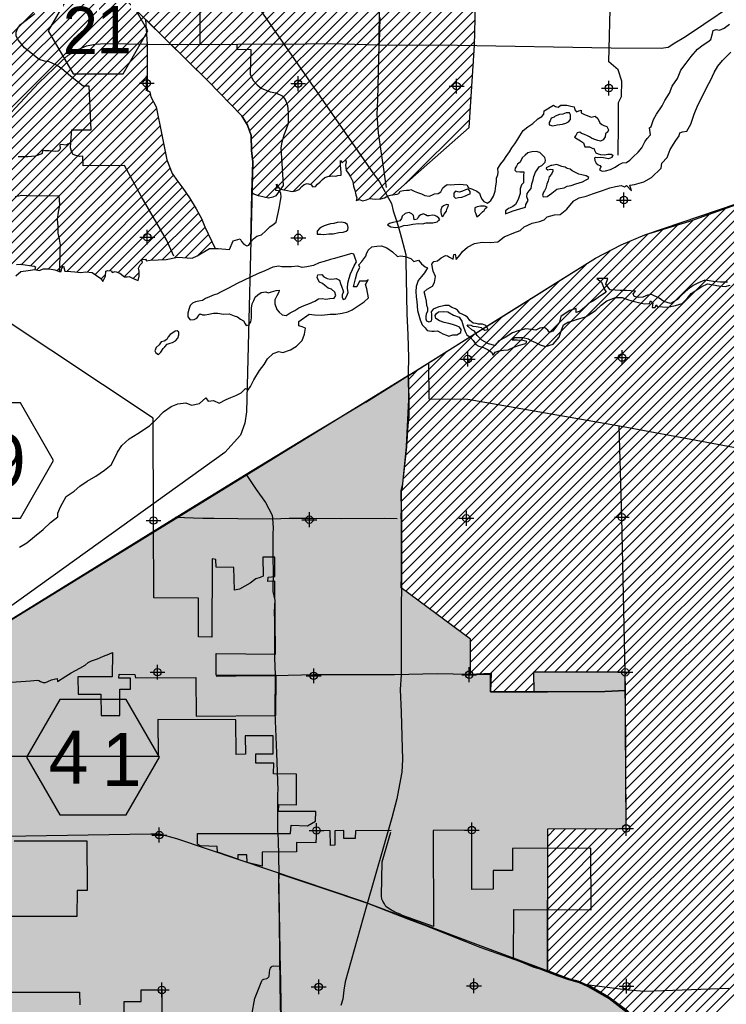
# Model space of a CAD drawing. Extents: x 136693 to 413893, y 707796 to 905796.
# Tile 63 of 70: x 225909 to 249812, y 833817 to 867111. Entities that reach past the tile are written whole.
import ezdxf

# ---------------------------------------------------------------- set-up
doc = ezdxf.new("R2010")
doc.units = 0
doc.header["$LTSCALE"] = 2000
doc.header["$PDMODE"] = 34
doc.header["$PDSIZE"] = 250
doc.linetypes.add('DASHED', pattern=[0])
doc.layers.get('0').update_dxf_attribs({"linetype": 'CONTINUOUS'})
for name, color, linetype in [('1990WSHEDS', 3, 'CONTINUOUS'), ('1992WSHEDFILL', 8, 'CONTINUOUS'), ('6MIFILL', 11, 'CONTINUOUS'), ('BILLYFILL', 11, 'CONTINUOUS'), ('CITY', 14, 'DASHED'), ('HEX', 2, 'CONTINUOUS'), ('IMPERIALFILL', 11, 'CONTINUOUS'), ('MAJROADS', 9, 'CONTINUOUS'), ('NAMES', 7, 'CONTINUOUS'), ('RR', 13, 'CONTINUOUS'), ('SEC', 2, 'CONTINUOUS'), ('TENMILEFILL', 11, 'CONTINUOUS'), ('TEXT', 7, 'CONTINUOUS'), ('WATER', 4, 'CONTINUOUS'), ('WSHEDS', 3, 'CONTINUOUS')]:
    doc.layers.add(name, color=color, linetype=linetype)

# ---------------------------------------------------------------- blocks, each defined once
blk = doc.blocks.new('CITY')
at = {"layer": 'CITY', "color": 0}
for points in [[(238478, 839692), (237269, 839683), (237260, 839421), (236872, 839421), (236872, 839692), (236574, 839683), (236574, 839196), (236418, 839185), (236411, 839683), (235952, 839696), (235932, 839280), (235274, 839286), (235270, 838972), (234110, 838961), (234110, 838492), (233608, 838615), (233595, 838876), (233288, 838876), (233286, 838728), (232605, 838967), (232592, 839148), (232031, 839179), (231924, 839229), (231927, 839593), (235074, 839590), (235089, 839869), (235644, 839854), (235915, 840006), (235922, 840340), (234665, 840336), (234672, 840569), (235274, 840558), (235275, 841604), (234498, 841614), (234505, 841967), (233894, 841966), (233894, 842291), (234480, 842291), (234485, 842894), (233536, 842899), (233542, 842273), (233234, 842264), (233226, 843437), (230582, 843446), (230589, 842200), (225294, 842201)], [(225303, 844691), (226280, 844753), (226503, 844782), (226556, 844764), (226616, 844729), (226698, 844704), (226778, 844703), (226865, 844736), (226981, 844788), (227118, 844823), (227178, 844836), (227183, 844729), (227475, 844918), (227654, 845022), (227947, 845184), (228122, 845288), (228222, 845372), (228338, 845433), (228538, 845497), (228739, 845588), (228923, 845659), (229048, 845711), (229039, 844888), (227875, 844890), (227883, 844304), (228650, 844305), (228660, 843581), (229299, 843587), (229301, 844475), (229652, 844473), (229653, 844845), (229263, 844847), (229271, 844977), (229805, 844970), (229825, 844853), (231872, 844863), (231875, 843560), (234578, 843587), (234589, 844935), (232553, 844945), (232550, 845674), (234562, 845657), (234538, 848130), (234300, 848111), (234319, 848266), (234543, 848283), (234543, 848941), (234137, 848932), (234146, 848296), (234045, 848250), (233899, 848209), (233709, 848063), (233347, 847851), (233172, 847818), (233154, 848589), (232552, 848602), (232540, 848860), (232424, 848875), (232414, 846234), (231956, 846239), (231963, 847552), (230447, 847561), (230437, 850174), (230425, 853642), (225233, 857078)], [(225718, 839340), (228182, 839340), (228187, 837663), (227848, 837662), (227842, 836785), (224663, 836786)], [(225484, 834224), (227930, 834222), (227938, 833800)], [(229443, 832924), (229445, 833908), (230016, 833917), (230014, 834305), (230720, 834303), (230726, 831905)], [(246460, 833531), (245855, 834001), (245137, 834404), (244841, 834545), (244485, 834639), (244129, 834773), (242615, 835352), (242622, 837018), (245246, 837012), (245230, 839098), (242575, 839087), (242580, 838347), (241925, 838338), (241923, 837710), (241203, 837698), (241205, 839709), (239897, 839690), (239904, 836444), (238857, 836822), (238776, 836868), (238595, 836931), (238406, 837048), (238297, 837129), (238252, 837211), (238189, 837310), (238162, 837373), (238153, 837481), (238170, 838637), (238463, 839635)], [(238478, 839692), (237269, 839683), (237260, 839421), (236872, 839421), (236872, 839692), (236574, 839683), (236574, 839196), (236418, 839185), (236411, 839683), (235952, 839696), (235932, 839280), (235274, 839286), (235270, 838972), (234110, 838961), (234110, 838492), (233608, 838615), (233595, 838876), (233288, 838876), (233286, 838728), (232605, 838967), (232592, 839148), (232031, 839179), (231924, 839229), (231927, 839593), (235074, 839590), (235089, 839869), (235644, 839854), (235915, 840006), (235922, 840340), (234665, 840336), (234672, 840569), (235274, 840558), (235275, 841604), (234498, 841614), (234505, 841967), (233894, 841966), (233894, 842291), (234480, 842291), (234485, 842894), (233536, 842899), (233542, 842273), (233234, 842264), (233226, 843437), (230582, 843446), (230589, 842200), (225294, 842201)]]:
    blk.add_lwpolyline(points, dxfattribs=at)
blk = doc.blocks.new('*X')
at = {"color": 0}
for p, q in [((217141, 858133), (245102, 886094)), ((217350, 857988), (245454, 886093)), ((217569, 857854), (245806, 886091)), ((217818, 857750), (246156, 886087)), ((218074, 857652), (246503, 886082)), ((218322, 857547), (246851, 886076)), ((218539, 857410), (247199, 886070)), ((218692, 857209), (247547, 886064)), ((218829, 856993), (243255, 881419)), ((218962, 856772), (243281, 881091)), ((222243, 859700), (243306, 880763)), ((222606, 859709), (243332, 880435)), ((230268, 867017), (243352, 880101)), ((230446, 866842), (243348, 879744)), ((230624, 866666), (243344, 879387)), ((230802, 866491), (243341, 879030)), ((230980, 866315), (243337, 878673)), ((231158, 866140), (243333, 878315)), ((231336, 865964), (243330, 877958)), ((231514, 865788), (243409, 877684)), ((231692, 865613), (243563, 877485)), ((231870, 865437), (243718, 877286)), ((232048, 865262), (240750, 873964)), ((232226, 865086), (240749, 873610)), ((232401, 864908), (240749, 873256)), ((232575, 864729), (240748, 872901)), ((232749, 864549), (240748, 872547)), ((232924, 864370), (240747, 872193)), ((233098, 864191), (240747, 871839)), ((233272, 864011), (240746, 871485)), ((233440, 863826), (240746, 871131)), ((233572, 863604), (240745, 870777)), ((233679, 863357), (240745, 870423)), ((233742, 863067), (240798, 870123)), ((233752, 862724), (240924, 869896)), ((233782, 862400), (241136, 869754)), ((233775, 861686), (241463, 869374)), ((233784, 862049), (241300, 869564)), ((233767, 861324), (241464, 869021)), ((233961, 861165), (241352, 868556)), ((234636, 861486), (241344, 868194)), ((234859, 861356), (241335, 867832)), ((235167, 861310), (241327, 867470)), ((235751, 861541), (241319, 867108)), ((222969, 859718), (230179, 866928)), ((236934, 862370), (241310, 866746)), ((223331, 859727), (230198, 866594)), ((236952, 862034), (241302, 866384)), ((223509, 859551), (230217, 866260)), ((237090, 861819), (241283, 866012)), ((223505, 859194), (230219, 865908)), ((223501, 858837), (230222, 865557)), ((237190, 861565), (241258, 865633)), ((223544, 858526), (230224, 865206)), ((237258, 861280), (241233, 865255)), ((223935, 858563), (230226, 864854)), ((237341, 861009), (241208, 864876)), ((224325, 858600), (230326, 864601)), ((224716, 858637), (230429, 864350)), ((237747, 861062), (241183, 864497)), ((225065, 858633), (230542, 864110)), ((238091, 861052), (241157, 864119)), ((225404, 858618), (230602, 863816)), ((238961, 861569), (241132, 863740)), ((225964, 858825), (230662, 863522)), ((241454, 844969), (259863, 863379)), ((226276, 858783), (230721, 863228)), ((241160, 845029), (259406, 863275)), ((241160, 845382), (258948, 863171)), ((241160, 845736), (258491, 863067)), ((241807, 844969), (260048, 863210)), ((241830, 844639), (260229, 863038)), ((226494, 858647), (230780, 862933)), ((240595, 846586), (256661, 862652)), ((240799, 846436), (257119, 862756)), ((241002, 846286), (257576, 862859)), ((241160, 846089), (258034, 862963)), ((241929, 844384), (260410, 862865)), ((242283, 844385), (260592, 862693)), ((226882, 858682), (230839, 862638)), ((227180, 858626), (230901, 862348)), ((239985, 847036), (255289, 862340)), ((240189, 846886), (255746, 862444)), ((240392, 846736), (256204, 862548)), ((242638, 844386), (260773, 862521)), ((243649, 845043), (260954, 862349)), ((227512, 858605), (231000, 862093)), ((236379, 861815), (236764, 862200)), ((239375, 847487), (253917, 862028)), ((239578, 847337), (254374, 862132)), ((239782, 847187), (254831, 862236)), ((244002, 845043), (261136, 862176)), ((244356, 845043), (261324, 862011)), ((227839, 858578), (231111, 861850)), ((236766, 861848), (236787, 861869)), ((238820, 847992), (252514, 861686)), ((238968, 847787), (253002, 861821)), ((239172, 847637), (253459, 861925)), ((244710, 845043), (261512, 861845)), ((245063, 845043), (261713, 861694)), ((228192, 858578), (231254, 861640)), ((228461, 858493), (231407, 861440)), ((234243, 861093), (234611, 861461)), ((238820, 848346), (251940, 861466)), ((245417, 845043), (261943, 861569)), ((245770, 845043), (262172, 861445)), ((246124, 845043), (262425, 861344)), ((228945, 858623), (231554, 861233)), ((229236, 858561), (231695, 861020)), ((238820, 848700), (251367, 861247)), ((238821, 849054), (250834, 861067)), ((246396, 844962), (262656, 861222)), ((246398, 844610), (262845, 861057)), ((229447, 858419), (231826, 860798)), ((238821, 849408), (250317, 860903)), ((238821, 849762), (249789, 860729)), ((246400, 844259), (263000, 860859)), ((230361, 858979), (231954, 860572)), ((230731, 858995), (232075, 860339)), ((238820, 850468), (248699, 860347)), ((238822, 850116), (249244, 860538)), ((246402, 843907), (263109, 860614)), ((246404, 843555), (263223, 860374)), ((231155, 859066), (232180, 860091)), ((238815, 851169), (247674, 860028)), ((238818, 850819), (248182, 860183)), ((246406, 843204), (263345, 860143)), ((231506, 859063), (232296, 859853)), ((238882, 851590), (247165, 859873)), ((246408, 842852), (263510, 859955)), ((246410, 842501), (263675, 859766)), ((231939, 859142), (232412, 859615)), ((238923, 851984), (246568, 859629)), ((246412, 842149), (263841, 859578)), ((246414, 841798), (264014, 859397)), ((238963, 852378), (245894, 859309)), ((246416, 841446), (264186, 859216)), ((246418, 841095), (264359, 859035)), ((238998, 852767), (245101, 858870)), ((246420, 840743), (264531, 858854)), ((246422, 840392), (264704, 858673)), ((228667, 858346), (228811, 858490)), ((229743, 858361), (229948, 858566)), ((246424, 840040), (264876, 858492)), ((239016, 853139), (244153, 858275)), ((243771, 837033), (265049, 858311)), ((243771, 836680), (265221, 858130)), ((239035, 853510), (243204, 857680)), ((243771, 836326), (265394, 857949)), ((243771, 835973), (265564, 857766)), ((243771, 835619), (265718, 857567)), ((243771, 835266), (265873, 857368)), ((239053, 853882), (242255, 857084)), ((243798, 834939), (266027, 857169)), ((244055, 834842), (266182, 856970)), ((244312, 834746), (266336, 856770)), ((239071, 854254), (241302, 856484)), ((244570, 834651), (266484, 856565)), ((244832, 834559), (266632, 856360)), ((245092, 834465), (266780, 856154)), ((239066, 854602), (240344, 855881)), ((245318, 834338), (266929, 855948)), ((245544, 834210), (267077, 855743)), ((245769, 834082), (267209, 855522)), ((239059, 854949), (239387, 855277)), ((245978, 833937), (267216, 855176)), ((246180, 833785), (267224, 854829)), ((246382, 833634), (267231, 854483)), ((246572, 833471), (267238, 854137)), ((246755, 833301), (267246, 853791)), ((246939, 833130), (267253, 853445)), ((247122, 832960), (267261, 853099)), ((247305, 832789), (267268, 852752)), ((247488, 832619), (267275, 852406)), ((247671, 832449), (267283, 852060)), ((247854, 832278), (267290, 851714)), ((248037, 832108), (267297, 851368)), ((242993, 844387), (243297, 844691)), ((243771, 837387), (246147, 839763)), ((243771, 837741), (245791, 839760)), ((243771, 838094), (245435, 839758)), ((243771, 838448), (245079, 839755)), ((243771, 838801), (244723, 839753)), ((243771, 839155), (244367, 839751)), ((243771, 839508), (244011, 839748))]:
    blk.add_line(p, q, dxfattribs=at)

msp = doc.modelspace()

# ---------------------------------------------------------------- linework, layer by layer
at = {"layer": '1990WSHEDS', "color": 0}
for points in [[(233759, 833459), (233868, 834026, -0.046789), (233873, 834044), (234096, 834607, -0.250061), (234168, 834668), (234267, 834689, 0.318246), (234345, 834774), (234372, 834989, -0.130421), (234392, 835037), (234418, 835073, -0.236544), (234499, 835113), (234725, 835112), (234679, 838235), (236095, 837768), (237669, 837233), (239063, 836700), (239577, 836502), (240962, 835948), (241476, 835750), (242821, 835276), (243296, 835078), (243766, 834950), (243771, 839747), (246425, 839765), (246406, 844433), (245702, 844397), (241830, 844383), (241830, 844969), (241160, 844969), (241160, 846169), (238819, 847897), (238820, 848332, -0.007155), (238820, 848451), (238822, 850192, -0.033244), (238820, 850469), (238815, 851183), (238865, 851419), (238993, 852671, 0.006632), (238993, 852674), (239072, 854269, 0.017345), (239072, 854276), (239056, 855081, -0.001944)], [(258370, 822115), (248108, 832042, 0.00484), (248107, 832043), (246465, 833571, 0.026482), (246457, 833577), (245833, 834045, 0.032241), (245823, 834052), (245091, 834466, 0.044147), (245075, 834473), (244525, 834667, -0.005025), (244523, 834667), (243775, 834947, 0.02324), (243766, 834950)]]:
    msp.add_lwpolyline(points, format="xyb", dxfattribs=at)
msp.add_lwpolyline([(234725, 835112), (234829, 829064), (234972, 825094), (234995, 823791), (234956, 823524), (234891, 823277), (234531, 822625), (232111, 819298), (230866, 817514), (230639, 817054)], dxfattribs=at)
at = {"layer": '6MIFILL', "color": 0}
for points in [[(234679, 838235), (234679, 838235), (234725, 835112), (234725, 838220)], [(234725, 835112), (234725, 838220), (234829, 829064), (234829, 838186)], [(234829, 829064), (234829, 838186), (234891, 827328), (234891, 838165)], [(234891, 827328), (234891, 838165), (234956, 825539), (234956, 838144)], [(234956, 825539), (234956, 838144), (234972, 825094), (234972, 838139)], [(234972, 825094), (234972, 838139), (234995, 823791), (234995, 838131)], [(234995, 785501), (234995, 838131), (236095, 785493), (236095, 837768)], [(236095, 785493), (236095, 837768), (237669, 785480), (237669, 837233)], [(237669, 785480), (237669, 837233), (239063, 785470), (239063, 836700)], [(239063, 785470), (239063, 836700), (239577, 785466), (239577, 836502)], [(239577, 785466), (239577, 836502), (240091, 785462), (240091, 836296)], [(240091, 785462), (240091, 836296), (240962, 785450), (240962, 835948)], [(240962, 785450), (240962, 835948), (241476, 785442), (241476, 835750)], [(241476, 785442), (241476, 835750), (242821, 785424), (242821, 835276)], [(234679, 834914), (234679, 834914), (234725, 835112)], [(242821, 785424), (242821, 835276), (243296, 785417), (243296, 835078)], [(243296, 785417), (243296, 835078), (243766, 785411), (243766, 834950)], [(234531, 834268), (234531, 834268), (234679, 834914)], [(243766, 785411), (243766, 834950), (243767, 785411), (243767, 834950)], [(243767, 785411), (243767, 834950), (243775, 785411), (243775, 834947)], [(243775, 785411), (243775, 834947), (244523, 785400), (244523, 834667)], [(244523, 785400), (244523, 834667), (244525, 785400), (244525, 834667)], [(244525, 785400), (244525, 834667), (245075, 785392), (245075, 834473)], [(245075, 785392), (245075, 834473), (245076, 785392), (245076, 834473)], [(245076, 785392), (245076, 834473), (245084, 785392), (245084, 834470)], [(245084, 785392), (245084, 834470), (245091, 785392), (245091, 834466)], [(245091, 785392), (245091, 834466), (245789, 785383), (245789, 834071)], [(245789, 785383), (245789, 834071), (245823, 785382), (245823, 834052)], [(245823, 785382), (245823, 834052), (245826, 785382), (245826, 834050)], [(245826, 785382), (245826, 834050), (245833, 785382), (245833, 834045)], [(245833, 785382), (245833, 834045), (246457, 785380), (246457, 833577)]]:
    msp.add_solid(points, dxfattribs=at)
at = {"layer": 'BILLYFILL', "color": 0}
msp.add_lwpolyline([(239056, 855081), (218748, 842578)], dxfattribs=at)
for points in [[(238865, 851419), (238865, 854964), (238993, 852671), (238993, 855043)], [(238865, 854964), (238865, 854964), (238993, 855043)], [(238993, 852674), (238993, 855043), (239056, 853943), (239056, 855081)], [(238993, 855043), (238993, 855043), (239056, 855081)], [(238993, 852671), (238993, 855043), (238993, 852674), (238993, 855043)], [(238993, 855043), (238993, 855043), (238993, 855043)], [(239056, 853943), (239056, 855081), (239063, 854074), (239063, 854759)], [(237669, 837233), (237669, 854227), (238815, 836795), (238815, 854933)], [(237669, 854227), (237669, 854227), (238815, 854933)], [(238815, 851183), (238815, 854933), (238819, 851205), (238819, 854936)], [(238815, 854933), (238815, 854933), (238819, 854936)], [(238819, 851205), (238819, 854936), (238820, 851207), (238820, 854936)], [(238819, 854936), (238819, 854936), (238820, 854936)], [(238820, 851209), (238820, 854936), (238822, 851216), (238822, 854937)], [(238820, 854936), (238820, 854936), (238822, 854937)], [(238820, 851207), (238820, 854936), (238820, 851208), (238820, 854936)], [(238820, 854936), (238820, 854936), (238820, 854936)], [(238820, 851208), (238820, 854936), (238820, 851209), (238820, 854936)], [(238820, 854936), (238820, 854936), (238820, 854936)], [(238822, 851216), (238822, 854937), (238865, 851419), (238865, 854964)], [(238822, 854937), (238822, 854937), (238865, 854964)], [(239063, 854074), (239063, 854759), (239072, 854269), (239072, 854281)], [(236095, 837768), (236095, 853258), (237669, 837233), (237669, 854227)], [(236095, 853258), (236095, 853258), (237669, 854227)], [(234725, 838220), (234725, 852415), (236095, 837768), (236095, 853258)], [(234725, 852415), (234725, 852415), (236095, 853258)], [(234499, 835113), (234499, 852275), (234679, 835112), (234679, 852387)], [(234499, 852275), (234499, 852275), (234679, 852387)], [(234679, 838235), (234679, 852387), (234725, 838220), (234725, 852415)], [(234679, 852387), (234679, 852387), (234725, 852415)], [(233873, 834044), (233873, 851890), (234096, 834607), (234096, 852028)], [(233873, 851890), (233873, 851890), (234096, 852028)], [(234096, 834607), (234096, 852028), (234105, 834624), (234105, 852033)], [(234096, 852028), (234096, 852028), (234105, 852033)], [(234105, 834624), (234105, 852033), (234122, 834644), (234122, 852044)], [(234105, 852033), (234105, 852033), (234122, 852044)], [(234122, 834644), (234122, 852044), (234144, 834659), (234144, 852057)], [(234122, 852044), (234122, 852044), (234144, 852057)], [(234144, 834659), (234144, 852057), (234168, 834668), (234168, 852072)], [(234144, 852057), (234144, 852057), (234168, 852072)], [(234168, 834668), (234168, 852072), (234267, 834689), (234267, 852133)], [(234168, 852072), (234168, 852072), (234267, 852133)], [(234267, 834689), (234267, 852133), (234292, 834698), (234292, 852148)], [(234267, 852133), (234267, 852133), (234292, 852148)], [(234292, 834698), (234292, 852148), (234313, 834713), (234313, 852161)], [(234292, 852148), (234292, 852148), (234313, 852161)], [(234313, 834713), (234313, 852161), (234330, 834733), (234330, 852172)], [(234313, 852161), (234313, 852161), (234330, 852172)], [(234330, 834733), (234330, 852172), (234341, 834756), (234341, 852178)], [(234330, 852172), (234330, 852172), (234341, 852178)], [(234341, 834756), (234341, 852178), (234345, 834774), (234345, 852181)], [(234341, 852178), (234341, 852178), (234345, 852181)], [(234345, 834774), (234345, 852181), (234372, 834989), (234372, 852198)], [(234345, 852181), (234345, 852181), (234372, 852198)], [(234372, 834989), (234372, 852198), (234379, 835014), (234379, 852202)], [(234372, 852198), (234372, 852198), (234379, 852202)], [(234379, 835014), (234379, 852202), (234392, 835037), (234392, 852209)], [(234379, 852202), (234379, 852202), (234392, 852209)], [(234392, 835037), (234392, 852209), (234418, 835073), (234418, 852226)], [(234392, 852209), (234392, 852209), (234418, 852226)], [(234418, 835073), (234418, 852226), (234428, 835083), (234428, 852232)], [(234418, 852226), (234418, 852226), (234428, 852232)], [(234428, 835083), (234428, 852232), (234449, 835099), (234449, 852245)], [(234428, 852232), (234428, 852232), (234449, 852245)], [(234449, 835099), (234449, 852245), (234473, 835109), (234473, 852259)], [(234449, 852245), (234449, 852245), (234473, 852259)], [(234473, 835109), (234473, 852259), (234499, 835113), (234499, 852275)], [(234473, 852259), (234473, 852259), (234499, 852275)], [(233491, 832949), (233491, 851655), (233503, 832946), (233503, 851662)], [(233491, 851655), (233491, 851655), (233503, 851662)], [(233503, 832946), (233503, 851662), (233593, 832913), (233593, 851718)], [(233503, 851662), (233503, 851662), (233593, 851718)], [(233593, 832913), (233593, 851718), (233668, 833125), (233668, 851764)], [(233593, 851718), (233593, 851718), (233668, 851764)], [(233668, 833125), (233668, 851764), (233670, 833132), (233670, 851765)], [(233668, 851764), (233668, 851764), (233670, 851765)], [(233670, 833132), (233670, 851765), (233757, 833451), (233757, 851819)], [(233670, 851765), (233670, 851765), (233757, 851819)], [(233757, 833451), (233757, 851819), (233759, 833459), (233759, 851820)], [(233757, 851819), (233757, 851819), (233759, 851820)], [(233759, 833459), (233759, 851820), (233868, 834026), (233868, 851887)], [(233759, 851820), (233759, 851820), (233868, 851887)], [(233868, 834026), (233868, 851887), (233873, 834044), (233873, 851890)], [(233868, 851887), (233868, 851887), (233873, 851890)], [(232942, 832934), (232942, 851317), (232967, 832941), (232967, 851332)], [(232942, 851317), (232942, 851317), (232967, 851332)], [(232967, 832941), (232967, 851332), (233282, 832991), (233282, 851527)], [(232967, 851332), (232967, 851332), (233282, 851527)], [(233282, 832991), (233282, 851527), (233295, 832992), (233295, 851534)], [(233282, 851527), (233282, 851527), (233295, 851534)], [(233295, 832992), (233295, 851534), (233321, 832989), (233321, 851550)], [(233295, 851534), (233295, 851534), (233321, 851550)], [(233321, 832989), (233321, 851550), (233491, 832949), (233491, 851655)], [(233321, 851550), (233321, 851550), (233491, 851655)], [(232162, 832686), (232162, 850837), (232815, 832854), (232815, 851239)], [(232162, 850837), (232162, 850837), (232815, 851239)], [(232815, 832854), (232815, 851239), (232839, 832864), (232839, 851254)], [(232815, 851239), (232815, 851239), (232839, 851254)], [(232839, 832864), (232839, 851254), (232848, 832869), (232848, 851259)], [(232839, 851254), (232839, 851254), (232848, 851259)], [(232848, 832869), (232848, 851259), (232924, 832924), (232924, 851306)], [(232848, 851259), (232848, 851259), (232924, 851306)], [(232924, 832924), (232924, 851306), (232942, 832934), (232942, 851317)], [(232924, 851306), (232924, 851306), (232942, 851317)], [(238815, 836795), (238815, 851183), (238819, 836793), (238819, 850583)], [(230948, 831972), (230948, 850090), (231902, 832149), (231902, 850677)], [(230948, 850090), (230948, 850090), (231902, 850677)], [(231902, 832149), (231902, 850677), (231927, 832157), (231927, 850692)], [(231902, 850677), (231902, 850677), (231927, 850692)], [(231927, 832157), (231927, 850692), (231949, 832171), (231949, 850705)], [(231927, 850692), (231927, 850692), (231949, 850705)], [(231949, 832171), (231949, 850705), (231966, 832190), (231966, 850716)], [(231949, 850705), (231949, 850705), (231966, 850716)], [(231966, 832190), (231966, 850716), (231978, 832214), (231978, 850723)], [(231966, 850716), (231966, 850716), (231978, 850723)], [(231978, 832214), (231978, 850723), (231980, 832221), (231980, 850725)], [(231978, 850723), (231978, 850723), (231980, 850725)], [(231980, 832221), (231980, 850725), (232084, 832613), (232084, 850789)], [(231980, 850725), (231980, 850725), (232084, 850789)], [(232084, 832613), (232084, 850789), (232085, 832615), (232085, 850789)], [(232084, 850789), (232084, 850789), (232085, 850789)], [(232085, 832615), (232085, 850789), (232095, 832639), (232095, 850796)], [(232085, 850789), (232085, 850789), (232095, 850796)], [(232095, 832639), (232095, 850796), (232111, 832660), (232111, 850806)], [(232095, 850796), (232095, 850796), (232111, 850806)], [(232111, 832660), (232111, 850806), (232132, 832675), (232132, 850819)], [(232111, 850806), (232111, 850806), (232132, 850819)], [(232132, 832675), (232132, 850819), (232157, 832685), (232157, 850834)], [(232132, 850819), (232132, 850819), (232157, 850834)], [(232157, 832685), (232157, 850834), (232161, 832686), (232161, 850836)], [(232157, 850834), (232157, 850834), (232161, 850836)], [(232161, 832686), (232161, 850836), (232162, 832686), (232162, 850837)], [(232161, 850836), (232161, 850836), (232162, 850837)], [(238819, 847897), (238819, 850583), (238820, 848332), (238820, 850521)], [(238820, 848332), (238820, 850521), (238820, 848451), (238820, 850504)], [(238820, 848451), (238820, 850504), (238820, 848693), (238820, 850469)], [(230795, 833085), (230795, 849995), (230811, 833065), (230811, 850005)], [(230795, 849995), (230795, 849995), (230811, 850005)], [(230811, 833065), (230811, 850005), (230821, 833041), (230821, 850011)], [(230811, 850005), (230811, 850005), (230821, 850011)], [(230821, 833041), (230821, 850011), (230825, 833015), (230825, 850013)], [(230821, 850011), (230821, 850011), (230825, 850013)], [(230825, 833015), (230825, 850013), (230830, 832069), (230830, 850017)], [(230825, 850013), (230825, 850013), (230830, 850017)], [(230830, 832069), (230830, 850017), (230834, 832043), (230834, 850019)], [(230830, 850017), (230830, 850017), (230834, 850019)], [(230834, 832043), (230834, 850019), (230844, 832019), (230844, 850025)], [(230834, 850019), (230834, 850019), (230844, 850025)], [(230844, 832019), (230844, 850025), (230860, 831999), (230860, 850035)], [(230844, 850025), (230844, 850025), (230860, 850035)], [(230860, 831999), (230860, 850035), (230881, 831983), (230881, 850048)], [(230860, 850035), (230860, 850035), (230881, 850048)], [(230881, 831983), (230881, 850048), (230905, 831973), (230905, 850063)], [(230881, 850048), (230881, 850048), (230905, 850063)], [(230905, 831973), (230905, 850063), (230931, 831970), (230931, 850079)], [(230905, 850063), (230905, 850063), (230931, 850079)], [(230931, 831970), (230931, 850079), (230948, 831972), (230948, 850090)], [(230931, 850079), (230931, 850079), (230948, 850090)], [(221736, 832967), (221736, 844418), (230723, 833114), (230723, 849951)], [(221736, 844418), (221736, 844418), (230723, 849951)], [(230723, 833114), (230723, 849951), (230724, 833114), (230724, 849951)], [(230723, 849951), (230723, 849951), (230724, 849951)], [(230724, 833114), (230724, 849951), (230750, 833111), (230750, 849967)], [(230724, 849951), (230724, 849951), (230750, 849967)], [(230750, 833111), (230750, 849967), (230774, 833101), (230774, 849982)], [(230750, 849967), (230750, 849967), (230774, 849982)], [(230774, 833101), (230774, 849982), (230795, 833085), (230795, 849995)], [(230774, 849982), (230774, 849982), (230795, 849995)], [(238819, 836793), (238819, 847897), (238820, 836793), (238820, 847897)], [(238820, 836793), (238820, 847897), (238820, 836793), (238820, 847897)], [(238820, 836793), (238820, 847897), (238820, 836793), (238820, 847897)], [(238820, 836793), (238820, 847897), (238822, 836792), (238822, 847895)], [(238822, 836792), (238822, 847895), (238865, 836776), (238865, 847864)], [(238865, 836776), (238865, 847864), (238993, 836726), (238993, 847769)], [(238993, 836726), (238993, 847769), (238993, 836726), (238993, 847769)], [(238993, 836726), (238993, 847769), (239056, 836702), (239056, 847722)], [(239056, 836702), (239056, 847722), (239063, 836700), (239063, 847718)], [(239063, 836700), (239063, 847718), (239072, 836696), (239072, 847711)], [(239072, 836696), (239072, 847711), (239072, 836696), (239072, 847711)], [(239072, 836696), (239072, 847711), (239577, 836502), (239577, 847338)], [(239577, 836502), (239577, 847338), (240962, 835948), (240962, 846315)], [(240962, 835948), (240962, 846315), (241160, 835872), (241160, 846169)], [(243295, 845043), (243295, 845043), (243298, 844388), (243298, 845043)], [(243298, 844388), (243298, 845043), (245745, 844387), (245745, 845043)], [(245745, 844387), (245745, 845043), (246395, 844442), (246395, 845043)], [(241160, 835872), (241160, 844969), (241476, 835750), (241476, 844969)], [(241476, 835750), (241476, 844969), (241830, 835625), (241830, 844969)], [(241830, 835625), (241830, 844383), (242821, 835276), (242821, 844387)], [(242821, 835276), (242821, 844387), (243296, 835078), (243296, 844388)], [(243296, 835078), (243296, 844388), (243766, 834950), (243766, 844390)], [(243766, 834950), (243766, 844390), (243771, 839747), (243771, 844390)], [(243771, 839747), (243771, 844390), (245702, 839760), (245702, 844397)], [(245702, 839760), (245702, 844397), (246406, 839764), (246406, 844433)], [(234679, 835112), (234679, 838235), (234725, 835112)]]:
    msp.add_solid(points, dxfattribs=at)
at = {"layer": 'HEX', "color": 0}
for points in [[(227717, 868200), (226873, 866738), (227717, 865277), (229405, 865277), (230248, 866738), (229405, 868200)], [(223683, 854150), (222558, 852201), (223683, 850252), (225933, 850252), (227058, 852201), (225933, 854150)], [(227266, 844123), (226141, 842174), (227266, 840226), (229516, 840226), (230641, 842174), (229516, 844123)]]:
    msp.add_lwpolyline(points, close=True, dxfattribs=at)
at = {"layer": 'MAJROADS', "color": 0}
for points in [[(224815, 863130), (226555, 864977), (227332, 865725), (227551, 865917), (227888, 866107), (228165, 866230), (228459, 866278), (228828, 866309), (230956, 866268), (235626, 866297), (236411, 866303), (238070, 866257), (240718, 866254), (245921, 866165), (247605, 866152), (247840, 866184), (248076, 866333), (248371, 866507), (248564, 866631), (250476, 867932)], [(234039, 867444), (237881, 861895), (238086, 861630), (238330, 861177), (238481, 860897), (238547, 860652), (238677, 860246), (238783, 859893), (238975, 859166), (238973, 858957), (239010, 857164), (239038, 856460), (239058, 855672), (239054, 855169), (239072, 854272), (239076, 853686), (239041, 853393), (238993, 852673), (238839, 851217), (238815, 851183), (238817, 850874), (238818, 850788), (238819, 850632), (238821, 850388), (238822, 850248), (238816, 844955), (238779, 844466), (238815, 843692), (238836, 842868), (238857, 842095), (238834, 841671), (238726, 841069), (238667, 840770), (238497, 840128), (237633, 837105), (236917, 834578), (236872, 834299), (236839, 833989), (236769, 833780)], [(238094, 867187), (238071, 866307)], [(237622, 854183), (245386, 859049), (246253, 859494), (247053, 859839), (252666, 861744)], [(239736, 855507), (239750, 854292), (241065, 854274), (246321, 853355), (251625, 852360), (254763, 851766), (256858, 851734), (259564, 851722), (260703, 851654)], [(237622, 854183), (235585, 852966), (233565, 851733), (231116, 850226), (225316, 846641), (223287, 845391), (221561, 844264), (220072, 843395), (218748, 842578)], [(232550, 844913), (232558, 844913), (233229, 844924), (234553, 844940), (235885, 844972), (238583, 844969), (240033, 845000), (241114, 844984), (241860, 845012), (241830, 844383), (243163, 844382), (243758, 844386), (245702, 844397), (246406, 844433), (246395, 845043), (246281, 850289), (246188, 853378)], [(233565, 851733), (233912, 851229), (234219, 850783), (234450, 850362), (234458, 850253), (234480, 849918), (234471, 849734), (234473, 848896), (234486, 848460), (234473, 847781), (234538, 847479), (234518, 847085), (234524, 846784), (234524, 845543), (234553, 844948), (234543, 843675), (234600, 842325), (234641, 841051), (234632, 840959), (234631, 839710), (234654, 839392), (234679, 838235), (234668, 837867), (234684, 836593), (234710, 834447), (234765, 831690)], [(231165, 850293), (232103, 850254), (232489, 850251), (233293, 850245), (234458, 850236), (235028, 850257), (235773, 850252), (236804, 850244), (238254, 850259), (238681, 850239)], [(245084, 834470), (244800, 834598), (244524, 834667), (241248, 835881), (237513, 837291), (231228, 839408), (230651, 839571), (230341, 839565), (225405, 839493), (222791, 839495), (220177, 839481), (218911, 839441), (218911, 839441), (217219, 839445), (216196, 839402), (215258, 839401), (214839, 839395)], [(249898, 834357), (248632, 834308), (247057, 834253), (246479, 834299), (245084, 834470)], [(248132, 832009), (246476, 833588), (246093, 833868), (245843, 834062), (245843, 834062), (245167, 834453)]]:
    msp.add_lwpolyline(points, dxfattribs=at)
at = {"layer": 'RR', "color": 0}
msp.add_lwpolyline([(205210, 891736), (232280, 865032), (233421, 863858), (233610, 863541), (233739, 863199), (233753, 862685), (233791, 862310), (233583, 853852), (233529, 853473), (233376, 853058), (232853, 852474), (224273, 846323)], dxfattribs=at)
at = {"layer": 'SEC', "color": 0}
for p in [(230203, 864961), (235329, 864949), (240690, 864861), (245841, 864799), (246348, 861013), (230225, 859759), (235334, 859739), (241065, 855637), (246285, 855685), (230437, 850174), (235707, 850204), (241019, 850250), (246281, 850289), (230568, 845045), (235855, 844924), (241116, 844963), (246395, 845043), (246425, 839765), (230631, 839540), (235952, 839696), (241205, 839709), (241277, 834439), (230720, 834303), (236024, 834408), (246438, 834427)]:
    msp.add_point(p, dxfattribs=at)
at = {"layer": 'TENMILEFILL', "color": 0}
for points in [[(234379, 822415), (234379, 835014), (234392, 822433), (234392, 835037)], [(234392, 822433), (234392, 835037), (234418, 822470), (234418, 835073)], [(234418, 822470), (234418, 835073), (234428, 822483), (234428, 835083)], [(234428, 822483), (234428, 835083), (234449, 822511), (234449, 835099)], [(234449, 822511), (234449, 835099), (234473, 822545), (234473, 835109)], [(234473, 822545), (234473, 835109), (234499, 822580), (234499, 835113)], [(234499, 822580), (234499, 835113), (234531, 822625), (234531, 835112)], [(234531, 822625), (234531, 835112), (234725, 822975), (234725, 835112)], [(234725, 822975), (234725, 835112), (234829, 823163), (234829, 829064)], [(234168, 822126), (234168, 834668), (234267, 822262), (234267, 834689)], [(234267, 822262), (234267, 834689), (234292, 822296), (234292, 834698)], [(234292, 822296), (234292, 834698), (234313, 822325), (234313, 834713)], [(234313, 822325), (234313, 834713), (234330, 822348), (234330, 834733)], [(234330, 822348), (234330, 834733), (234341, 822364), (234341, 834756)], [(234341, 822364), (234341, 834756), (234345, 822369), (234345, 834774)], [(234345, 822369), (234345, 834774), (234372, 822406), (234372, 834989)], [(234372, 822406), (234372, 834989), (234379, 822415), (234379, 835014)], [(233873, 821721), (233873, 834044), (234096, 822027), (234096, 834607)], [(234096, 822027), (234096, 834607), (234105, 822039), (234105, 834624)], [(234105, 822039), (234105, 834624), (234122, 822063), (234122, 834644)], [(234122, 822063), (234122, 834644), (234144, 822092), (234144, 834659)], [(234144, 822092), (234144, 834659), (234168, 822126), (234168, 834668)], [(233759, 821563), (233759, 833459), (233868, 821713), (233868, 834026)], [(233868, 821713), (233868, 834026), (233873, 821721), (233873, 834044)]]:
    msp.add_solid(points, dxfattribs=at)
at = {"layer": 'TEXT', "color": 0}
msp.add_line((245841, 864799), (246141, 864799), dxfattribs=at)
at = {"layer": 'WATER', "color": 0}
for points in [[(238531, 861189), (238675, 861209), (238734, 861234), (238776, 861309), (238893, 861333), (238994, 861349), (239086, 861348), (239145, 861373), (239253, 861314), (239362, 861271), (239504, 861220), (239612, 861161), (239755, 861143), (239855, 861176), (239939, 861226), (240065, 861233), (240158, 861291), (240226, 861425), (240293, 861483), (240369, 861541), (240494, 861532), (240620, 861539), (240771, 861547), (240913, 861537), (241038, 861528), (241096, 861427), (241230, 861376), (241372, 861317), (241464, 861241), (241497, 861148), (241538, 861039), (241613, 860963), (241729, 860904), (241847, 860995), (241932, 861145), (241992, 861313), (242018, 861497), (242036, 861622), (242036, 861748), (242087, 861865), (242096, 861940), (242089, 862082), (242182, 862232), (242292, 862357), (242368, 862482), (242478, 862641), (242554, 862774), (242664, 862916), (242765, 863066), (242833, 863183), (242935, 863366), (243095, 863483), (243271, 863599), (243440, 863757), (243574, 863839), (243642, 863914), (243651, 864032), (243760, 864098), (243853, 864156), (243971, 864222), (244037, 864171), (244129, 864154), (244213, 864220), (244414, 864219), (244556, 864185), (244665, 864167), (244690, 864058), (244748, 863999), (244823, 864032), (244899, 864057), (244898, 863956), (245015, 863905), (245074, 863880), (245166, 863846), (245241, 863812), (245375, 863853), (245467, 863768), (245533, 863626), (245599, 863566), (245666, 863533), (245775, 863498), (245824, 863389), (245807, 863314), (245723, 863256), (245714, 863147), (245646, 863047), (245554, 863006), (245462, 863023), (245328, 863066), (245253, 863100), (245186, 863150), (245119, 863184), (245019, 863227), (244910, 863261), (244861, 863303), (244768, 863287), (244726, 863195), (244675, 863137), (244767, 863086), (244884, 863018), (244984, 862951), (245008, 862884), (245025, 862817), (245184, 862816), (245292, 862756), (245334, 862764), (245351, 862697), (245400, 862605), (245475, 862579), (245551, 862553), (245693, 862544), (245802, 862560), (245869, 862560), (245919, 862568), (245978, 862526), (245935, 862450), (245826, 862409), (245659, 862436), (245567, 862453), (245449, 862445), (245382, 862454), (245357, 862429), (245365, 862345), (245415, 862261), (245473, 862202), (245531, 862177), (245581, 862126), (245548, 862085), (245522, 862034), (245614, 861992), (245731, 862000), (245891, 862040), (246050, 862123), (246168, 862198), (246302, 862272), (246436, 862280), (246554, 862363), (246664, 862471), (246832, 862629), (246959, 862779), (247052, 862979), (247137, 863096), (247247, 863221), (247215, 863455), (247265, 863497), (247351, 863731), (247452, 863914), (247638, 864198), (247732, 864381), (247892, 864632), (247978, 864866), (248164, 865124), (248274, 865399), (248452, 865641), (248629, 865866), (248840, 866116), (249025, 866265), (249185, 866357), (249286, 866440), (249346, 866640), (249372, 866741), (249464, 866782), (249581, 866756), (249741, 866830), (249918, 866955)], [(249850, 858239), (249616, 858232), (249382, 858259), (249089, 858302), (248871, 858211), (248694, 858128), (248518, 858004), (248307, 857812), (248164, 857646), (247921, 857513), (247703, 857581), (247536, 857699), (247286, 857818), (247143, 857794), (246992, 857728), (246842, 857720), (246691, 857754), (246666, 857838), (246742, 857930), (246583, 857939), (246433, 857957), (246223, 857958), (245880, 857977), (245739, 858170), (245807, 858354), (245430, 858356), (245588, 858238), (245679, 858011), (245746, 857902), (245561, 857777), (245317, 857603), (245166, 857520), (245023, 857387), (244871, 857254), (244729, 857213), (244729, 857347), (244520, 857272), (244360, 857173), (244217, 857073), (244166, 856881), (244073, 856747), (243946, 856580), (243829, 856531), (243779, 856607), (243662, 856699), (243503, 856675), (243369, 856609), (243210, 856635), (243026, 856653), (242766, 856587), (242581, 856521), (242329, 856363), (242119, 856256), (241984, 856097), (241767, 856149), (241541, 856276), (241383, 856436), (241292, 856578), (241200, 856629), (241084, 856739), (241050, 856789), (241172, 856778), (241239, 856744), (241348, 856735), (241423, 856726), (241515, 856700), (241557, 856666), (241648, 856615), (241758, 856640), (241724, 856699), (241675, 856774), (241566, 856817), (241432, 856818), (241348, 856835), (241248, 856853), (241140, 856937), (241057, 857055), (240965, 857106), (240873, 857148), (240798, 857191), (240723, 857292), (240648, 857334), (240531, 857377), (240431, 857444), (240364, 857445), (240289, 857445), (240197, 857421), (240088, 857405), (239894, 857323), (239827, 857231), (239843, 857139), (239834, 857038), (239834, 856988), (239825, 856921), (239766, 856879), (239682, 856914), (239658, 856989), (239658, 857064), (239676, 857165), (239718, 857265), (239719, 857357), (239686, 857450), (239665, 857592), (239640, 857735), (239591, 857911), (239692, 857994), (239869, 858102), (239945, 858219), (239971, 858428), (239896, 858604), (239856, 858839), (239923, 858931), (240041, 858955), (240167, 859055), (240310, 859138), (240385, 859121), (240452, 859078), (240577, 859011), (240595, 859170), (240645, 859178), (240677, 859002), (240804, 859160), (240888, 859269), (241057, 859418), (241292, 859543), (241552, 859591), (241819, 859573), (242087, 859597), (242298, 859772), (242625, 859904), (242843, 859978), (242970, 860111), (243247, 860235), (243490, 860292), (243649, 860342), (243750, 860450), (244002, 860507), (244194, 860523), (244413, 860706), (244514, 860831), (244657, 860981), (244834, 861089), (245077, 861138), (245320, 861229), (245622, 861336), (245874, 861426), (246059, 861476), (246251, 861500), (246368, 861457), (246435, 861499), (246610, 861322), (246553, 861515), (246704, 861539), (247022, 861629), (247283, 861779), (247603, 862087), (247629, 862254), (247806, 862454), (247908, 862721), (248102, 863030), (248212, 863180), (248237, 863289), (248330, 863322), (248480, 863346), (248607, 863580), (248726, 863914), (248845, 864223), (249023, 864549), (249150, 864825), (249286, 865075), (249404, 865326), (249531, 865534), (249683, 865726), (249961, 866009)], [(234693, 861318), (234664, 861327), (234572, 861336), (234573, 861420), (234631, 861420), (234607, 861470), (234599, 861546), (234698, 861386), (234840, 861360), (234966, 861334), (235066, 861308), (235150, 861307), (235251, 861324), (235360, 861373), (235452, 861473), (235528, 861539), (235637, 861572), (235763, 861538), (235821, 861462), (235921, 861470), (235981, 861553), (236073, 861628), (236149, 861711), (236233, 861778), (236334, 861810), (236493, 861826), (236602, 861825), (236669, 861842), (236786, 861849), (236787, 861933), (236771, 862076), (236764, 862176), (236764, 862260), (236756, 862352), (236823, 862276), (236932, 862376), (236957, 862309), (236931, 862192), (236955, 862007), (237030, 861915), (237104, 861797), (237179, 861637), (237203, 861478), (237244, 861352), (237276, 861193), (237309, 861084), (237292, 860992), (237409, 861033), (237501, 860990), (237644, 861015), (237753, 861064), (237937, 861046), (238121, 861053), (238255, 861086), (238365, 861152), (238499, 861185), (238531, 861189)], [(233724, 859588), (233732, 859600), (233816, 859700), (233926, 859791), (234093, 859841), (234237, 859974), (234372, 860107), (234481, 860181), (234590, 860264), (234616, 860423), (234668, 860624), (234694, 860791), (234737, 860992), (234755, 861126), (234739, 861235), (234714, 861310), (234693, 861318)], [(232527, 859379), (232627, 859379), (233005, 859337), (233131, 859631), (233364, 859703), (233414, 859611), (233488, 859518), (233597, 859467), (233664, 859492), (233724, 859588)], [(225903, 849270), (226147, 849419), (226407, 849636), (226702, 849869), (226946, 850110), (227198, 850301), (227199, 850427), (227292, 850636), (227478, 850986), (227747, 851169), (227941, 851335), (228193, 851510), (228487, 851676), (228773, 851875), (229008, 852058), (229127, 852300), (229220, 852484), (229364, 852717), (229616, 852934), (229910, 853116), (230305, 853374), (230524, 853590), (230777, 853848), (231029, 854031), (231255, 854122), (231532, 854154), (231716, 854078), (231992, 854135), (232203, 854326), (232286, 854209), (232462, 854233), (232654, 854139), (232889, 854264), (233057, 854338), (233216, 854404), (233401, 854495), (233553, 854637), (233636, 854595), (233720, 854711), (233830, 854937), (234025, 855254), (234177, 855454), (234287, 855646), (234489, 855829), (234673, 855895), (234815, 855861), (235067, 855943), (235277, 856076), (235462, 856267), (235547, 856476), (235573, 856677), (235465, 856720), (235348, 856762), (235357, 856904), (235702, 857154), (235877, 857136), (236129, 857118), (236413, 857158), (236598, 857157), (236816, 857189), (237008, 857230), (237151, 857296), (237361, 857438), (237563, 857570), (237706, 857704), (237657, 858005), (237608, 858156), (237693, 858315), (237617, 858274), (237408, 858275), (237315, 858074), (237197, 858075), (237274, 858351), (237326, 858568), (237410, 858727), (237386, 858827), (237478, 858936), (237613, 859111), (237639, 859195), (237698, 859320), (237824, 859428), (237992, 859452), (238151, 859460), (238327, 859400), (238518, 859257), (238685, 859105), (238794, 859121), (238953, 859103), (239145, 859035), (239237, 858934), (239396, 858975), (239504, 858858), (239621, 858756), (239705, 858723), (239603, 858547), (239502, 858431), (239392, 858289), (239324, 858088), (239307, 857921), (239322, 857745), (239338, 857577), (239362, 857276), (239411, 857116), (239456, 856964), (239522, 856797), (239622, 856696), (239689, 856604), (239847, 856577), (239931, 856577), (240040, 856593), (240149, 856533), (240224, 856491), (240349, 856440), (240424, 856414), (240559, 856455), (240701, 856454), (240835, 856529), (240845, 856638), (240786, 856713), (240686, 856764), (240553, 856799), (240427, 856841), (240268, 856868), (240110, 856927), (239984, 857004), (239968, 857104), (240011, 857171), (240078, 857237), (240229, 857245), (240388, 857227), (240588, 857125), (240772, 857057), (240863, 856914), (240912, 856754), (240978, 856570), (241036, 856460), (241144, 856376), (241252, 856266), (241335, 856132), (241444, 856072), (241598, 856022), (241757, 855948), (241874, 855863), (241924, 855771), (241991, 855871), (242126, 855912), (242276, 855937), (242436, 855944), (242629, 856035), (242822, 856109), (243031, 856167), (243065, 856225), (242931, 856260), (242739, 856277), (242563, 856278), (242656, 856362), (242748, 856369), (242932, 856368), (243116, 856317), (243199, 856266), (243358, 856199), (243517, 856122), (243701, 856063), (243952, 856137), (244163, 856378), (244231, 856579), (244308, 856788), (244474, 856891), (244476, 856879), (244744, 856970), (245046, 857068), (245222, 857160), (245399, 857293), (245576, 857459), (245769, 857600), (246063, 857716), (246289, 857715), (246473, 857655), (246615, 857604), (246841, 857544), (247050, 857501), (247217, 857509), (247251, 857600), (247326, 857533), (247309, 857374), (247409, 857374), (247435, 857465), (247476, 857415), (247652, 857397), (247819, 857388), (248088, 857445), (248322, 857511), (248491, 857686), (248626, 857852), (248811, 857977), (248987, 858093), (249172, 858176), (249364, 858141), (249557, 858115), (249774, 858089), (249942, 858138)], [(230328, 858978), (230864, 859001), (231242, 859085), (231745, 859043), (231913, 859127), (232333, 859379), (232527, 859379)], [(227251, 858598), (227268, 858588), (227310, 858596), (227336, 858713), (227395, 858771), (227436, 858612), (227637, 858594), (227771, 858584), (227980, 858566), (228148, 858582), (228357, 858564), (228657, 858361), (228723, 858260), (228808, 858444), (228818, 858611), (228893, 858627), (229011, 858618), (229035, 858559), (229144, 858592), (229295, 858541), (229453, 858414), (229545, 858414), (229612, 858430), (229721, 858370), (229821, 858328), (229913, 858294), (229947, 858444), (229948, 858612), (229932, 858704), (229983, 858821), (230068, 858896), (230026, 858997), (230160, 859012), (230194, 858962), (230328, 858978)], [(225777, 858455), (225945, 858596), (226197, 858628), (226423, 858669)], [(226423, 858669), (226565, 858626), (226716, 858683), (226917, 858682), (227101, 858647), (227227, 858613), (227251, 858598)]]:
    msp.add_lwpolyline(points, dxfattribs=at)
for points in [[(244027, 863852), (243993, 863810), (243892, 863778), (243850, 863694), (243816, 863636), (243824, 863560), (243949, 863518), (244092, 863559), (244276, 863582), (244385, 863615), (244478, 863656), (244545, 863740), (244546, 863832), (244538, 863899), (244505, 863966), (244396, 863958), (244278, 863917), (244169, 863901)], [(242439, 860722), (242388, 860681), (242346, 860647), (242338, 860597), (242346, 860547), (242455, 860588), (242597, 860646), (242824, 860711), (243017, 860768), (243034, 860861), (243111, 861002), (243061, 861120), (243071, 861237), (243147, 861320), (243206, 861404), (243232, 861563), (243275, 861696), (243301, 861813), (243360, 861955), (243419, 862030), (243487, 862130), (243571, 862180), (243622, 862222), (243689, 862297), (243698, 862364), (243674, 862447), (243582, 862540), (243507, 862624), (243382, 862650), (243239, 862643), (243097, 862611), (243004, 862527), (242903, 862436), (242843, 862294), (242751, 862228), (242717, 862161), (242674, 862086), (242657, 862019), (242707, 861977), (242824, 861968), (242958, 861967), (242957, 861833), (242948, 861741), (242947, 861598), (242888, 861523), (242837, 861390), (242836, 861230), (242785, 861063), (242734, 860963), (242683, 860863), (242590, 860797), (242498, 860747)], [(243915, 862178), (243881, 862178), (243805, 862145), (243713, 862104), (243713, 862079), (243780, 862036), (243863, 862052), (243947, 862044), (243947, 861985), (243904, 861885), (243820, 861802), (243785, 861659), (243743, 861551), (243708, 861417), (243666, 861325), (243632, 861275), (243598, 861183), (243614, 861116), (243757, 861132), (243908, 861240), (244077, 861381), (244194, 861405), (244328, 861430), (244429, 861479), (244563, 861503), (244723, 861561), (244840, 861594), (244949, 861626), (245050, 861684), (245134, 861725), (245160, 861776), (245068, 861835), (244926, 861861), (244826, 861887), (244734, 861938), (244600, 861997), (244525, 862056), (244425, 862074), (244358, 862124), (244249, 862150), (244157, 862176), (244082, 862210)], [(241061, 861385), (240994, 861360), (240893, 861311), (240784, 861278), (240726, 861287), (240651, 861312), (240591, 861246), (240599, 861137), (240657, 861078), (240758, 861094), (240867, 861110), (240993, 861151), (241077, 861201), (241153, 861225), (241145, 861301), (241111, 861343)], [(240226, 860453), (240268, 860536), (240344, 860636), (240362, 860703), (240404, 860795), (240413, 860853), (240346, 860862), (240245, 860821), (240186, 860771), (240160, 860679), (240151, 860587), (240176, 860495)], [(241719, 860769), (241627, 860803), (241493, 860804), (241384, 860780), (241308, 860747), (241308, 860629), (241332, 860579), (241349, 860512), (241373, 860445), (241466, 860511), (241508, 860553), (241567, 860619), (241626, 860661), (241652, 860728)], [(240125, 860344), (240083, 860403), (240025, 860454), (239950, 860488), (239866, 860497), (239757, 860473), (239698, 860481), (239632, 860515), (239573, 860541), (239481, 860516), (239422, 860475), (239388, 860433), (239354, 860367), (239254, 860342), (239246, 860426), (239229, 860493), (239171, 860544), (239079, 860586), (238953, 860554), (238844, 860462), (238827, 860387), (238768, 860304), (238658, 860279), (238533, 860255), (238415, 860222), (238356, 860172), (238465, 860105), (238632, 860087), (238775, 860111), (238900, 860152), (239043, 860168), (239211, 860192), (239404, 860224), (239537, 860206), (239663, 860239), (239781, 860246), (239889, 860246), (240032, 860278), (240091, 860328)], [(236369, 859868), (236511, 859867), (236704, 859916), (236855, 859931), (236948, 859964), (237007, 860006), (237024, 860081), (237000, 860190), (236908, 860241), (236799, 860267), (236648, 860251), (236531, 860218), (236422, 860211), (236313, 860178), (236212, 860137), (236119, 860096), (236052, 860054), (235976, 859963), (235967, 859854), (236101, 859861), (236202, 859852)], [(232485, 857809), (232326, 857743), (232200, 857685), (232091, 857619), (231965, 857595), (231856, 857570), (231755, 857529), (231679, 857446), (231636, 857312), (231593, 857187), (231593, 857061), (231676, 856960), (231810, 856976), (231902, 857017), (231944, 857076), (231953, 857117), (232012, 857167), (232096, 857133), (232188, 857133), (232305, 857157), (232464, 857189), (232615, 857188), (232808, 857153), (233000, 857161), (233159, 857092), (233276, 857066), (233384, 856982), (233476, 856923), (233534, 856830), (233567, 856771), (233659, 856796), (233727, 856896), (233753, 857030), (233746, 857197), (233747, 857356), (233773, 857499), (233824, 857616), (233875, 857732), (233960, 857807), (234077, 857882), (234237, 857914), (234312, 857880), (234429, 857904), (234580, 857954), (234681, 857961), (234680, 857894), (234604, 857769), (234536, 857636), (234535, 857502), (234609, 857309), (234684, 857216), (234792, 857131), (234926, 857114), (235053, 857197), (235221, 857279), (235347, 857371), (235532, 857445), (235708, 857519), (235893, 857593), (236019, 857667), (236145, 857683), (236262, 857666), (236404, 857682), (236547, 857689), (236606, 857781), (236573, 857898), (236457, 857999), (236340, 858034), (236232, 858127), (236157, 858194), (236056, 858237), (236007, 858312), (235974, 858396), (235999, 858480), (236125, 858496), (236200, 858412), (236309, 858361), (236409, 858335), (236543, 858351), (236610, 858359), (236727, 858307), (236760, 858190), (236801, 858072), (236842, 857980), (236858, 857896), (236816, 857813), (236815, 857729), (236848, 857653), (236915, 857670), (236975, 857778), (237017, 857887), (237001, 858038), (237011, 858197), (237054, 858372), (237097, 858514), (237165, 858665), (237224, 858790), (237301, 858923), (237243, 859083), (237210, 859184), (237135, 859209), (236950, 859152), (236749, 859095), (236556, 859037), (236422, 859005), (236212, 858931), (236036, 858890), (235851, 858799), (235624, 858751), (235465, 858735), (235323, 858778), (235105, 858754), (234921, 858755), (234779, 858756), (234678, 858782), (234477, 858742), (234200, 858618), (233948, 858519), (233738, 858420), (233485, 858288), (233267, 858189), (232973, 858032), (232721, 857908), (232578, 857833)], [(231185, 856252), (231261, 856343), (231287, 856460), (231287, 856544), (231238, 856595), (231170, 856578), (231061, 856495), (230994, 856462), (230935, 856387), (230884, 856296), (230791, 856246), (230699, 856213), (230631, 856122), (230530, 856022), (230479, 855913), (230520, 855846), (230604, 855795), (230688, 855870), (230764, 855995), (230823, 856045), (230899, 856136), (231000, 856169), (231076, 856194)]]:
    msp.add_lwpolyline(points, close=True, dxfattribs=at)
at = {"layer": 'WSHEDS', "color": 0}
for points in [[(238315, 861438), (238042, 863284), (237998, 863900), (238021, 864396), (238070, 866257), (238164, 876570), (238946, 876570), (238946, 877470), (239446, 877470), (239446, 878270), (239046, 878270), (239046, 878670), (238346, 878670), (238346, 878970), (238186, 878971), (238203, 880886), (238170, 884260), (239156, 884223), (239190, 886774), (239209, 887022), (239229, 887244), (239212, 887416), (238657, 890711), (238592, 891842)], [(246157, 862532), (246162, 863596), (246162, 864315), (246268, 864512), (246277, 865035), (246154, 865411), (245835, 865689), (245946, 870118), (245924, 873935), (246350, 874686), (246422, 875791), (246500, 877003), (246671, 877338), (247228, 877861)], [(238531, 861189), (241114, 863470), (241298, 866244), (241351, 868507)], [(232001, 867765), (232007, 866275), (233249, 866282), (233249, 866115), (233725, 866108), (233706, 865264), (233805, 865054), (233942, 864903), (234081, 864790), (234379, 864667), (234577, 864633), (234786, 864533), (234887, 864416), (234970, 864210), (234988, 863961), (234995, 863602), (234919, 863407), (234847, 863209), (234774, 862969), (234745, 862777), (234774, 862263), (234825, 861505), (234688, 861311)], [(227639, 862959), (227645, 863128), (227676, 863388), (228325, 863389), (228257, 864862), (228060, 864860), (227630, 865206), (227339, 865446), (227179, 865557), (226903, 865685), (226749, 865713), (226564, 865766), (226071, 866163), (225853, 866425), (225795, 866558), (225792, 866684), (225849, 866824), (225931, 866953), (226419, 867317)], [(233765, 861252), (233791, 862310), (233753, 862685), (233739, 863199), (233610, 863541), (233421, 863858), (232280, 865032), (230167, 867116), (230217, 866282), (230226, 865004), (230226, 864711), (230261, 864711), (230315, 864675), (230341, 864506), (230531, 864169), (230723, 863220), (230891, 862373), (231072, 861907), (231254, 861639), (231428, 861413), (231656, 861087), (231878, 860710), (232055, 860387), (232171, 860108), (232527, 859379)], [(231125, 859118), (230878, 859672), (230021, 861147), (229453, 862178), (228053, 862164), (228043, 862492), (227932, 862490), (227804, 862518), (227720, 862557), (227670, 862633), (227633, 862782), (227639, 862959), (227533, 862903), (227490, 862871), (227300, 862896), (227265, 862880), (227274, 862756), (227247, 862686), (227209, 862663), (227122, 862653), (226902, 862672), (226771, 862674), (226694, 862704), (226659, 862580), (226427, 862498), (226181, 862473), (225857, 862470)], [(225753, 861128), (225984, 861173), (226164, 861169), (227228, 861153), (227251, 860859), (227234, 860717), (227213, 860598), (227173, 860359), (227199, 860122), (227199, 859897), (227242, 859685), (227275, 859487), (227265, 859326), (227251, 858598)], [(233724, 859588), (233765, 861252)], [(234688, 861311), (234577, 861153), (234473, 861111), (234324, 861079), (234175, 861105), (233990, 861156), (233832, 861206), (233765, 861252)], [(226423, 858669), (226459, 858737), (226401, 858766), (225933, 858829), (225806, 858825)], [(239052, 855065), (237622, 854183), (235585, 852966), (233565, 851733), (231116, 850226), (225316, 846641), (223287, 845391), (221561, 844264), (220072, 843395), (218748, 842578)], [(230639, 817054), (230866, 817514), (232111, 819298), (234531, 822625), (234891, 823277), (234956, 823524), (234995, 823791), (234972, 825094), (234829, 829064), (234671, 838243)], [(234679, 838235), (236095, 837768), (237669, 837233), (239063, 836700)], [(239577, 836502), (240962, 835948)], [(241476, 835750), (242821, 835276)]]:
    msp.add_lwpolyline(points, dxfattribs=at)
for points in [[(239052, 855065), (241840, 856824), (245386, 859049), (246253, 859494), (247053, 859839), (248574, 860303), (249995, 860802), (251206, 861185), (252215, 861572), (252666, 861744), (257378, 862814), (259869, 863380), (261129, 862182), (261637, 861735), (262217, 861421), (262580, 861288), (262955, 860961), (263088, 860659), (263317, 860175), (263825, 859595), (265542, 857794), (266340, 856766), (267134, 855664, 0.205458), (267207, 855634)], [(243771, 834949), (243771, 839747), (246425, 839765), (246395, 845043), (244044, 845043), (243295, 845043), (243298, 844388), (241830, 844383), (241830, 844969), (241160, 844969), (241160, 846169), (238819, 847897), (238820, 848332, -0.007155), (238820, 848451), (238822, 850192, -0.033244), (238820, 850469), (238815, 851183), (238865, 851419), (238993, 852671, 0.006632), (238993, 852674), (239072, 854269, 0.017345), (239072, 854276), (239056, 855068, -0.001944)], [(233759, 833459), (233868, 834026, -0.046789), (233873, 834044), (234096, 834607, -0.250061), (234168, 834668), (234267, 834689, 0.318246), (234345, 834774), (234372, 834989, -0.130421), (234392, 835037), (234418, 835073, -0.236544), (234499, 835113), (234696, 835112)], [(243296, 835078), (243766, 834950, -0.02324), (243775, 834947)], [(243775, 834947), (244523, 834667, 0.005025), (244525, 834667), (245075, 834473, -0.044147), (245091, 834466), (245823, 834052, -0.032241), (245833, 834045), (246457, 833577, -0.026482), (246465, 833571), (248107, 832043, -0.00484), (248108, 832042), (258370, 822115, -0.019398), (258376, 822110), (258801, 821630, 0.096374), (258831, 821606), (266977, 817550, -0.003522), (266979, 817549), (267069, 817502, 0.005293)]]:
    msp.add_lwpolyline(points, format="xyb", dxfattribs=at)

# ---------------------------------------------------------------- block references
at = {"layer": '1992WSHEDFILL', "color": 0}
msp.add_blockref('*X', (0, 0), dxfattribs=at)
msp.add_blockref('*X', (0, 0), dxfattribs=at)
msp.add_blockref('*X', (0, 0), dxfattribs=at)
msp.add_blockref('*X', (0, 0), dxfattribs=at)
msp.add_blockref('*X', (0, 0), dxfattribs=at)
msp.add_blockref('*X', (0, 0), dxfattribs=at)
msp.add_blockref('*X', (0, 0), dxfattribs=at)
msp.add_blockref('*X', (0, 0), dxfattribs=at)
msp.add_blockref('*X', (0, 0), dxfattribs=at)
msp.add_blockref('*X', (0, 0), dxfattribs=at)
at = {"layer": 'IMPERIALFILL', "color": 0}
msp.add_blockref('*X', (0, 0), dxfattribs=at)
at = {"layer": 'NAMES', "color": 0}
msp.add_blockref('CITY', (0, 0), dxfattribs=at)

# ---------------------------------------------------------------- texts
at = {"layer": 'HEX', "color": 0}
for s, height, p in [('2', 1600, (227364, 865947)), ('1', 1600, (228511, 865979)), ('9', 1800, (224773, 851301)), ('4', 1800, (226891, 841274)), ('1', 1800, (228694, 841195))]:
    msp.add_text(s, height=height, dxfattribs=at).set_placement(p)

doc.saveas('drawing.dxf')
